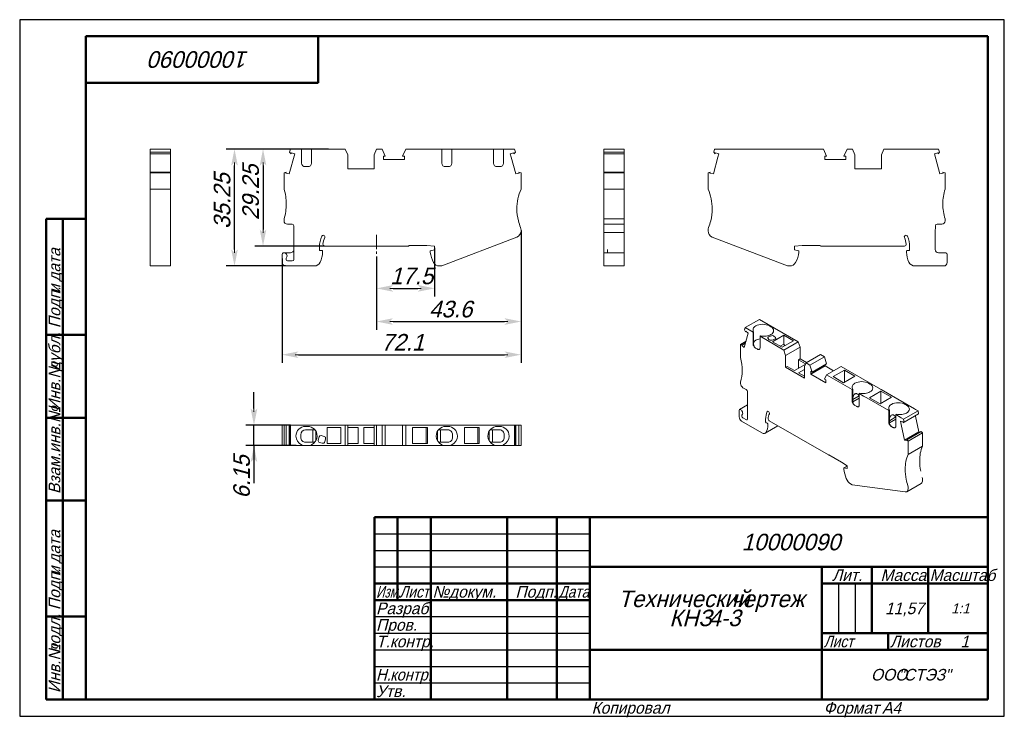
# Model space of a CAD drawing. Header units: millimetres. Extents: x 0 to 297, y 0 to 210.
import ezdxf

# ---------------------------------------------------------------- set-up
doc = ezdxf.new("R2010")
doc.units = ezdxf.units.MM
doc.linetypes.add('CENTER2_per1_scale0.226072', pattern=[6.46, 4.306667, -0.717778, 0.717778, -0.717778])
doc.styles.add('TextStyle_1', font='T-FLEX Type A.TTF', dxfattribs={"oblique": 15, "height": 5})
doc.styles.add('TextStyle_2', font='T-FLEX Type A.TTF', dxfattribs={"oblique": 15, "height": 3.5})
doc.styles.add('TextStyle_3', font='T-FLEX Type A.TTF', dxfattribs={"width": 0.744064, "oblique": 15, "height": 3.5})
doc.styles.add('TextStyle_4', font='T-FLEX Type A.TTF', dxfattribs={"width": 0.883061, "oblique": 15, "height": 3.5})
doc.styles.add('TextStyle_5', font='T-FLEX Type A.TTF', dxfattribs={"width": 0.94413, "oblique": 15, "height": 3.5})
doc.styles.add('TextStyle_6', font='T-FLEX Type A.TTF', dxfattribs={"width": 0.98844, "oblique": 15, "height": 3.5})
doc.styles.add('TextStyle_7', font='T-FLEX Type A.TTF', dxfattribs={"oblique": 15, "height": 5})
doc.styles.add('TextStyle_8', font='T-FLEX Type A.TTF', dxfattribs={"oblique": 15, "height": 3})
doc.styles.add('TextStyle_9', font='T-FLEX Type A.TTF', dxfattribs={"oblique": 15, "height": 3.5})
doc.dimstyles.new('DIM_ST_1', dxfattribs={"dimtxt": 5, "dimasz": 5, "dimexe": 2.5, "dimexo": 0, "dimtad": 1, "dimrnd": 0.01, "dimdsep": 46, "dimtxsty": 'TextStyle_1', "dimblk": 'Arrow_3_C7_Status', "dimcen": 0.09, "dimclrd": 7, "dimclre": 7, "dimclrt": 7, "dimazin": 0, "dimtfac": 1, "dimtdec": 0, "dimtmove": 0, "dimatfit": 0, "dimldrblk": 'NONE', "dimfxl": 1, "dimtvp": 1, "dimtolj": 1, "dimarcsym": 0})
doc.dimstyles.new('DIM_ST_2', dxfattribs={"dimtxt": 5, "dimasz": 5, "dimexe": 2.5, "dimexo": 0, "dimtad": 1, "dimrnd": 0.01, "dimdsep": 46, "dimtxsty": 'TextStyle_1', "dimblk": 'Arrow_3_C7_Status', "dimcen": 0.09, "dimclrd": 7, "dimclre": 7, "dimclrt": 7, "dimazin": 0, "dimtfac": 1, "dimtdec": 0, "dimtmove": 0, "dimatfit": 0, "dimldrblk": 'NONE', "dimfxl": 1, "dimtvp": 1, "dimtolj": 1, "dimarcsym": 0})
doc.dimstyles.new('DIM_ST_3', dxfattribs={"dimtxt": 5, "dimasz": 5, "dimexe": 2.5, "dimexo": 0, "dimtad": 1, "dimrnd": 0.01, "dimdsep": 46, "dimtxsty": 'TextStyle_1', "dimblk": 'Arrow_3_C7_Status', "dimcen": 0.09, "dimclrd": 7, "dimclre": 7, "dimclrt": 7, "dimazin": 0, "dimtfac": 1, "dimtdec": 0, "dimtmove": 0, "dimatfit": 0, "dimldrblk": 'NONE', "dimfxl": 1, "dimtvp": 1, "dimtolj": 1, "dimarcsym": 0})

# ---------------------------------------------------------------- blocks, each defined once
blk = doc.blocks.new('Arrow_3_C7_Status')
at = {"color": 7, "linetype": 'Continuous', "lineweight": 0}
blk.add_line((-1, 0), (-0.8, 0), dxfattribs=at)
at = {"color": 7}
blk.add_solid([(-1, -0.2), (0, 0), (-0.8, 0), (-1, 0.2)], dxfattribs=at)
blk = doc.blocks.new('*D5')
at = {"color": 7, "lineweight": -2}
for p, q in [((125.13, 141.19), (125.13, 126.49)), ((107.63, 138.64), (107.63, 126.49)), ((112.63, 128.99), (120.13, 128.99))]:
    blk.add_line(p, q, dxfattribs=at)
at = {"layer": 'Defpoints', "color": 0}
for p in [(125.13, 141.19), (107.63, 138.64), (125.13, 128.99)]:
    blk.add_point(p, dxfattribs=at)
at = {"color": 7, "lineweight": -2, "xscale": 5, "yscale": 5, "zscale": 5, "rotation": 180}
blk.add_blockref('Arrow_3_C7_Status', (107.63, 128.99), dxfattribs=at)
at = {"color": 7, "lineweight": -2, "xscale": 5, "yscale": 5, "zscale": 5}
blk.add_blockref('Arrow_3_C7_Status', (125.13, 128.99), dxfattribs=at)
blk = doc.blocks.new('_None')
blk = doc.blocks.new('*D6')
at = {"color": 7, "lineweight": -2}
for p, q in [((151.23, 146.43), (151.23, 116.49)), ((107.63, 138.64), (107.63, 116.49)), ((112.63, 118.99), (146.23, 118.99))]:
    blk.add_line(p, q, dxfattribs=at)
at = {"layer": 'Defpoints', "color": 0}
for p in [(151.23, 146.43), (107.63, 138.64), (151.23, 118.99)]:
    blk.add_point(p, dxfattribs=at)
at = {"color": 7, "lineweight": -2, "xscale": 5, "yscale": 5, "zscale": 5}
for p, rotation in [((107.63, 118.99), 180), ((151.23, 118.99), 360)]:
    blk.add_blockref('Arrow_3_C7_Status', p, dxfattribs=dict(at, rotation=rotation))
blk = doc.blocks.new('*D7')
at = {"color": 7, "lineweight": -2}
for p, q in [((151.23, 146.32), (151.23, 106.49)), ((79.13, 137.99), (79.13, 106.49)), ((84.13, 108.99), (146.23, 108.99))]:
    blk.add_line(p, q, dxfattribs=at)
at = {"layer": 'Defpoints', "color": 0}
for p in [(151.23, 146.32), (79.13, 137.99), (151.23, 108.99)]:
    blk.add_point(p, dxfattribs=at)
at = {"color": 7, "lineweight": -2, "xscale": 5, "yscale": 5, "zscale": 5}
for p, rotation in [((79.13, 108.99), 180), ((151.23, 108.99), 360)]:
    blk.add_blockref('Arrow_3_C7_Status', p, dxfattribs=dict(at, rotation=rotation))
blk = doc.blocks.new('*D8')
at = {"color": 7, "lineweight": -2}
for p, q in [((88.03, 170.99), (70.9, 170.99)), ((73.4, 165.99), (73.4, 146.74)), ((91.98, 141.74), (70.9, 141.74))]:
    blk.add_line(p, q, dxfattribs=at)
at = {"layer": 'Defpoints', "color": 0}
for p in [(88.03, 170.99), (73.4, 141.74), (91.98, 141.74)]:
    blk.add_point(p, dxfattribs=at)
at = {"color": 7, "lineweight": -2, "xscale": 5, "yscale": 5, "zscale": 5}
for p, rotation in [((73.4, 170.99), 89.99999999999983), ((73.4, 141.74), 269.9999999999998)]:
    blk.add_blockref('Arrow_3_C7_Status', p, dxfattribs=dict(at, rotation=rotation))
blk = doc.blocks.new('*D9')
at = {"color": 7, "lineweight": -2}
for p, q in [((93.12, 170.99), (62.29, 170.99)), ((64.79, 140.74), (64.79, 165.99)), ((80.13, 135.74), (62.29, 135.74))]:
    blk.add_line(p, q, dxfattribs=at)
at = {"layer": 'Defpoints', "color": 0}
for p in [(64.79, 170.99), (93.12, 170.99), (80.13, 135.74)]:
    blk.add_point(p, dxfattribs=at)
at = {"color": 7, "lineweight": -2, "xscale": 5, "yscale": 5, "zscale": 5}
for p, rotation in [((64.79, 170.99), 90.00000000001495), ((64.79, 135.74), 270.0000000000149)]:
    blk.add_blockref('Arrow_3_C7_Status', p, dxfattribs=dict(at, rotation=rotation))
blk = doc.blocks.new('*D10')
at = {"color": 7, "lineweight": -2}
for p, q in [((70.67, 92.72), (70.67, 97.72)), ((81.69, 87.72), (68.17, 87.72)), ((70.67, 81.57), (70.67, 87.72)), ((83.36, 81.57), (68.17, 81.57)), ((70.67, 81.57), (70.67, 70.25)), ((70.67, 76.57), (70.67, 71.57))]:
    blk.add_line(p, q, dxfattribs=at)
at = {"layer": 'Defpoints', "color": 0}
for p in [(70.67, 87.72), (81.69, 87.72), (83.36, 81.57)]:
    blk.add_point(p, dxfattribs=at)
at = {"color": 7, "lineweight": -2, "xscale": 5, "yscale": 5, "zscale": 5}
for p, rotation in [((70.67, 87.72), 270), ((70.67, 81.57), 90)]:
    blk.add_blockref('Arrow_3_C7_Status', p, dxfattribs=dict(at, rotation=rotation))
blk = doc.blocks.new('_FR1Страница_1')
at = {"color": 7, "linetype": 'Continuous', "lineweight": 25}
for p, q in [((0, 210), (0, 0)), ((297, 210), (0, 210)), ((297, 0), (297, 210)), ((107, 55), (172, 55)), ((107, 50), (172, 50)), ((107, 45), (172, 45)), ((247, 40), (247, 25)), ((252, 40), (252, 25)), ((107, 30), (172, 30)), ((107, 25), (172, 25)), ((107, 20), (172, 20)), ((242, 20), (292, 20)), ((262, 20), (262, 20)), ((107, 15), (172, 15)), ((107, 10), (172, 10)), ((0, 0), (297, 0))]:
    blk.add_line(p, q, dxfattribs=at)
at = {"color": 7, "linetype": 'Continuous', "lineweight": 50}
for p, q in [((20, 5), (20, 205)), ((20, 205), (292, 205)), ((90, 191), (90, 205)), ((292, 205), (292, 5)), ((20, 191), (90, 191)), ((8, 5), (8, 150)), ((8, 150), (20, 150)), ((13, 150), (13, 5)), ((8, 115), (20, 115)), ((8, 90), (20, 90)), ((20, 65), (8, 65)), ((107, 5), (107, 60)), ((107, 60), (292, 60)), ((114, 60), (114, 35)), ((124, 60), (124, 5)), ((147, 60), (147, 5)), ((162, 60), (162, 5)), ((172, 60), (172, 5)), ((172, 45), (292, 45)), ((242, 45), (242, 5)), ((257, 45), (257, 25)), ((274, 45), (274, 25)), ((107, 40), (172, 40)), ((242, 40), (292, 40)), ((107, 35), (172, 35)), ((8, 30), (20, 30)), ((242, 25), (292, 25)), ((262, 25), (262, 20)), ((172, 20), (292, 20)), ((20, 5), (8, 5)), ((292, 5), (20, 5))]:
    blk.add_line(p, q, dxfattribs=at)
at = {"color": 7, "oblique": 15}
for s, height, rotation, style, p in [('10000090', 5, 180, 'TextStyle_7', (69.23, 200.5)), ('дата', 3.5, 90, 'TextStyle_2', (12.25, 131.01)), ('Подп.', 3.5, 90, 'TextStyle_2', (12.25, 117)), ('и', 3.5, 90, 'TextStyle_2', (12.25, 127.51)), ('дубл.', 3.5, 90, 'TextStyle_2', (12.25, 104.01)), ('Инв.№', 3.5, 90, 'TextStyle_2', (12.25, 92)), ('Взам.инв.№', 3.5, 90, 'TextStyle_2', (12.25, 67)), ('дата', 3.5, 90, 'TextStyle_2', (12.25, 46.01)), ('Подп.', 3.5, 90, 'TextStyle_2', (12.25, 32)), ('и', 3.5, 90, 'TextStyle_2', (12.25, 42.51)), ('подл.', 3.5, 90, 'TextStyle_2', (12.25, 19.01)), ('Инв.№', 3.5, 90, 'TextStyle_2', (12.25, 7))]:
    blk.add_text(s, height=height, rotation=rotation, dxfattribs=dict(at, style=style)).set_placement(p)
for s, height, style, p in [('10000090', 5, 'TextStyle_7', (217.77, 50)), ('Лит.', 3.5, 'TextStyle_2', (245.03, 40.76)), ('Масса', 3.5, 'TextStyle_2', (259.65, 40.76)), ('№', 3.5, 'TextStyle_2', (124.5, 35.75)), ('Подп.', 3.5, 'TextStyle_2', (149.53, 35.75)), ('докум.', 3.5, 'TextStyle_2', (129.5, 35.75)), ('Технический', 5, 'TextStyle_7', (180.55, 32.88)), ('чертеж', 5, 'TextStyle_7', (214.51, 32.88)), ('Разраб.', 3.5, 'TextStyle_2', (107.5, 30.75)), ('11,57', 3.5, 'TextStyle_2', (261.03, 30.75)), ('1:1', 3, 'TextStyle_8', (280.99, 31)), ('КНЗ', 5, 'TextStyle_7', (195.97, 27.12)), ('4-3', 5, 'TextStyle_7', (207.76, 27.12)), ('Пров.', 3.5, 'TextStyle_2', (107.5, 25.75)), ('Т.контр.', 3.5, 'TextStyle_2', (107.5, 20.75)), ('Листов', 3.5, 'TextStyle_2', (262.5, 20.75)), ('1', 3.5, 'TextStyle_9', (283.78, 20.75)), ('ООО', 3.5, 'TextStyle_2', (256.78, 10.75)), ('"СТЭЗ"', 3.5, 'TextStyle_2', (265.03, 10.75)), ('Утв.', 3.5, 'TextStyle_2', (107.5, 5.75)), ('Копировал', 3.5, 'TextStyle_2', (172.5, 0.75)), ('Формат', 3.5, 'TextStyle_2', (242.5, 0.75)), ('A4', 3.5, 'TextStyle_2', (260.12, 0.75))]:
    blk.add_text(s, height=height, dxfattribs=dict(at, style=style)).set_placement(p)
for s, style, width, p in [('Масштаб', 'TextStyle_6', 0.98844, (274.5, 40.76)), ('Изм.', 'TextStyle_3', 0.744064, (107.5, 35.75)), ('Лист', 'TextStyle_4', 0.883061, (114.5, 35.75)), ('Дата', 'TextStyle_4', 0.883061, (162.5, 35.75)), ('Лист', 'TextStyle_4', 0.883061, (242.5, 20.75)), ('Н.', 'TextStyle_5', 0.94413, (107.5, 10.75)), ('контр.', 'TextStyle_5', 0.94413, (111.75, 10.75))]:
    blk.add_text(s, height=3.5, dxfattribs=dict(at, style=style, width=width)).set_placement(p)
blk = doc.blocks.new('Страница_1')
at = {"color": 7, "linetype": 'Continuous', "lineweight": 20}
for p, q in [((39.379, 170.994), (45.529, 170.994)), ((39.379, 170.031), (39.379, 170.994)), ((39.379, 169.599), (39.379, 170.031)), ((39.379, 170.031), (45.529, 170.031)), ((39.379, 169.599), (45.529, 169.599)), ((39.379, 169.584), (39.379, 169.596)), ((39.379, 168.543), (39.379, 169.584)), ((45.529, 169.584), (39.379, 169.584)), ((45.529, 170.031), (45.529, 170.994)), ((45.529, 169.599), (45.529, 170.031)), ((45.529, 169.596), (45.529, 169.584)), ((45.529, 169.584), (45.529, 168.543)), ((82.971, 169.584), (81.334, 163.475)), ((81.693, 170.994), (81.435, 170.031)), ((81.435, 170.031), (81.867, 169.599)), ((85.032, 170.994), (81.693, 170.994)), ((81.867, 169.599), (81.937, 169.861)), ((81.937, 169.861), (82.971, 169.584)), ((85.032, 170.994), (85.032, 166.694)), ((86.232, 170.994), (85.061, 170.994)), ((86.832, 170.994), (86.232, 170.994)), ((86.832, 170.994), (88.004, 170.994)), ((88.032, 170.994), (88.032, 166.694)), ((98.214, 170.994), (88.032, 170.994)), ((98.932, 169.294), (98.214, 170.994)), ((98.932, 164.994), (98.932, 169.294)), ((107.651, 170.994), (106.932, 169.294)), ((106.932, 169.294), (106.932, 164.994)), ((109.323, 170.994), (107.651, 170.994)), ((109.323, 170.994), (110.248, 168.889)), ((115.517, 168.889), (116.442, 170.994)), ((116.442, 170.994), (127.332, 170.994)), ((127.332, 170.994), (127.332, 166.694)), ((128.532, 170.994), (127.361, 170.994)), ((128.532, 170.994), (129.132, 170.994)), ((129.132, 170.994), (130.304, 170.994)), ((130.332, 170.994), (130.332, 166.694)), ((130.332, 170.994), (132.212, 170.994)), ((132.212, 170.994), (133.602, 170.994)), ((133.602, 170.994), (142.932, 170.994)), ((142.932, 170.994), (142.932, 166.694)), ((144.132, 170.994), (142.961, 170.994)), ((144.132, 170.994), (144.732, 170.994)), ((144.732, 170.994), (145.904, 170.994)), ((145.932, 170.994), (147.812, 170.994)), ((145.932, 170.994), (145.932, 166.694)), ((147.812, 170.994), (148.272, 170.994)), ((147.993, 169.584), (148.272, 169.659)), ((148.272, 168.543), (147.993, 169.584)), ((148.272, 170.994), (149.272, 170.994)), ((149.027, 169.861), (148.272, 169.659)), ((149.098, 169.599), (149.027, 169.861)), ((149.098, 169.599), (149.53, 170.031)), ((149.53, 170.031), (149.272, 170.994)), ((176.204, 170.994), (176.204, 170.031)), ((182.354, 170.994), (176.204, 170.994)), ((176.204, 170.031), (176.204, 169.599)), ((182.354, 170.031), (176.204, 170.031)), ((176.204, 169.599), (182.354, 169.599)), ((176.204, 169.594), (176.204, 169.584)), ((176.204, 169.584), (176.204, 164.02)), ((176.204, 169.584), (182.354, 169.584)), ((182.354, 170.994), (182.354, 170.031)), ((182.354, 170.031), (182.354, 169.599)), ((182.354, 169.594), (182.354, 169.584)), ((182.354, 169.584), (182.354, 164.02)), ((209.348, 170.031), (209.606, 170.994)), ((209.78, 169.599), (209.348, 170.031)), ((210.606, 170.994), (209.606, 170.994)), ((209.78, 169.599), (209.851, 169.861)), ((209.851, 169.861), (210.606, 169.659)), ((211.066, 170.994), (210.606, 170.994)), ((210.606, 169.659), (210.885, 169.584)), ((210.885, 169.584), (210.606, 168.543)), ((225.276, 170.994), (211.066, 170.994)), ((226.666, 170.994), (225.276, 170.994)), ((242.436, 170.994), (226.666, 170.994)), ((243.361, 168.889), (242.436, 170.994)), ((249.555, 170.994), (248.63, 168.889)), ((249.555, 170.994), (251.227, 170.994)), ((251.227, 170.994), (251.946, 169.294)), ((251.946, 169.294), (251.946, 164.994)), ((259.946, 169.294), (260.664, 170.994)), ((259.946, 164.994), (259.946, 169.294)), ((260.664, 170.994), (277.186, 170.994)), ((276.941, 169.861), (275.907, 169.584)), ((275.907, 169.584), (277.544, 163.475)), ((277.011, 169.599), (276.941, 169.861)), ((277.443, 170.031), (277.011, 169.599)), ((277.186, 170.994), (277.443, 170.031)), ((39.379, 164.02), (39.379, 168.543)), ((45.529, 164.02), (45.529, 168.543)), ((109.72, 168.889), (109.72, 167.819)), ((110.248, 168.889), (109.72, 168.889)), ((109.72, 167.819), (116.045, 167.819)), ((116.045, 168.889), (115.517, 168.889)), ((116.045, 167.819), (116.045, 168.889)), ((149.63, 163.475), (148.272, 168.543)), ((209.248, 163.475), (210.606, 168.543)), ((242.833, 167.819), (242.833, 168.889)), ((242.833, 168.889), (243.361, 168.889)), ((249.158, 167.819), (242.833, 167.819)), ((248.63, 168.889), (249.158, 168.889)), ((249.158, 168.889), (249.158, 167.819)), ((39.379, 164.015), (45.529, 164.015)), ((39.379, 163.844), (39.379, 164.015)), ((39.379, 163.844), (45.529, 163.844)), ((39.379, 158.944), (39.379, 163.844)), ((45.529, 163.844), (45.529, 164.015)), ((45.529, 158.944), (45.529, 163.844)), ((80.371, 164.015), (79.732, 163.844)), ((79.732, 163.844), (79.732, 158.944)), ((80.371, 164.015), (80.3, 163.752)), ((81.334, 163.475), (80.3, 163.752)), ((86.121, 165.698), (86.232, 165.694)), ((86.832, 165.694), (86.232, 165.694)), ((86.944, 165.698), (86.832, 165.694)), ((106.932, 164.994), (98.932, 164.994)), ((128.421, 165.698), (128.532, 165.694)), ((128.532, 165.694), (129.132, 165.694)), ((129.244, 165.698), (129.132, 165.694)), ((144.021, 165.698), (144.132, 165.694)), ((144.132, 165.694), (144.732, 165.694)), ((144.844, 165.698), (144.732, 165.694)), ((150.664, 163.752), (149.63, 163.475)), ((151.232, 163.844), (150.594, 164.015)), ((150.594, 164.015), (150.664, 163.752)), ((151.232, 158.944), (151.232, 163.844)), ((182.354, 164.015), (176.204, 164.015)), ((176.204, 164.015), (176.204, 163.844)), ((176.204, 163.844), (176.204, 158.944)), ((182.354, 163.844), (176.204, 163.844)), ((182.354, 164.015), (182.354, 163.844)), ((182.354, 163.844), (182.354, 158.944)), ((207.646, 163.844), (208.284, 164.015)), ((207.646, 158.944), (207.646, 163.844)), ((208.284, 164.015), (208.214, 163.752)), ((208.214, 163.752), (209.248, 163.475)), ((251.946, 164.994), (259.946, 164.994)), ((277.544, 163.475), (278.578, 163.752)), ((278.507, 164.015), (279.146, 163.844)), ((278.507, 164.015), (278.578, 163.752)), ((279.146, 163.844), (279.146, 158.944)), ((45.529, 158.944), (39.379, 158.944)), ((39.379, 158.944), (39.379, 152.944)), ((45.529, 158.944), (45.529, 152.944)), ((176.204, 158.944), (182.354, 158.944)), ((176.204, 154.444), (176.204, 158.944)), ((182.354, 154.444), (182.354, 158.944)), ((176.204, 149.944), (176.204, 154.444)), ((182.354, 149.944), (182.354, 154.444)), ((39.379, 152.944), (39.379, 149.344)), ((45.529, 152.944), (45.529, 149.344)), ((39.379, 149.344), (39.379, 147.293)), ((45.529, 149.339), (45.529, 147.293)), ((79.732, 149.944), (79.732, 149.344)), ((176.204, 149.944), (176.204, 149.344)), ((176.204, 149.944), (182.354, 149.944)), ((176.204, 149.344), (176.204, 148.344)), ((182.354, 149.944), (182.354, 149.344)), ((182.354, 149.344), (182.354, 148.344)), ((279.146, 149.944), (279.146, 149.344)), ((39.379, 146.54), (39.379, 147.293)), ((39.379, 146.317), (39.379, 146.54)), ((39.379, 146.317), (39.379, 144.451)), ((45.529, 146.54), (45.529, 147.293)), ((45.529, 146.317), (45.529, 146.54)), ((45.529, 144.451), (45.529, 146.317)), ((80.732, 148.344), (82.153, 148.344)), ((82.732, 145.844), (82.653, 147.863)), ((82.732, 137.744), (82.732, 145.844)), ((151.232, 146.317), (151.232, 146.54)), ((176.204, 148.344), (182.354, 148.344)), ((176.204, 148.344), (176.204, 147.863)), ((176.204, 147.863), (176.204, 145.844)), ((176.204, 145.844), (176.204, 140.744)), ((182.354, 145.844), (176.204, 145.844)), ((182.354, 147.863), (182.354, 148.344)), ((182.354, 145.844), (182.354, 147.863)), ((182.354, 139.744), (182.354, 145.844)), ((207.646, 146.317), (207.646, 146.54)), ((276.225, 147.863), (276.146, 145.844)), ((276.146, 145.844), (276.146, 140.744)), ((276.725, 148.344), (278.146, 148.344)), ((39.379, 144.451), (39.379, 135.744)), ((45.529, 144.451), (45.529, 135.744)), ((149.95, 144.451), (127.304, 135.744)), ((208.928, 144.451), (231.574, 135.744)), ((81.27, 139.744), (79.732, 139.744)), ((81.27, 139.744), (81.732, 139.744)), ((90.432, 140.583), (90.432, 141.444)), ((91.169, 140.429), (90.65, 140.384)), ((91.332, 139.887), (91.332, 140.28)), ((117.232, 141.744), (91.98, 141.744)), ((122.846, 141.944), (117.432, 141.944)), ((125.132, 141.744), (122.846, 141.944)), ((123.832, 140.295), (125.132, 140.644)), ((123.832, 139.844), (123.832, 140.295)), ((125.132, 140.644), (125.132, 141.744)), ((176.204, 139.744), (176.204, 140.744)), ((176.204, 139.715), (176.204, 139.744)), ((177.304, 139.744), (176.204, 139.744)), ((176.204, 139.715), (176.204, 139.231)), ((177.304, 139.878), (177.304, 140.744)), ((177.304, 139.744), (177.304, 139.878)), ((182.354, 139.744), (177.314, 139.744)), ((182.354, 139.744), (182.354, 139.715)), ((182.354, 139.715), (182.354, 139.231)), ((233.746, 141.744), (236.032, 141.944)), ((233.746, 141.744), (233.746, 140.644)), ((233.746, 140.644), (235.046, 140.295)), ((235.046, 139.844), (235.046, 140.295)), ((236.032, 141.944), (241.446, 141.944)), ((266.898, 141.744), (241.646, 141.744)), ((267.546, 139.887), (267.546, 140.28)), ((268.228, 140.384), (267.709, 140.429)), ((268.446, 141.444), (268.446, 140.583)), ((279.146, 139.744), (277.146, 139.744)), ((79.132, 136.744), (79.132, 139.231)), ((80.332, 137.978), (80.332, 137.644)), ((80.732, 137.244), (82.232, 137.244)), ((176.204, 136.744), (176.204, 139.231)), ((176.204, 135.744), (176.204, 136.744)), ((182.354, 136.744), (182.354, 139.231)), ((182.354, 135.744), (182.354, 136.744)), ((279.746, 136.744), (279.746, 139.231)), ((45.529, 135.744), (39.379, 135.744)), ((88.85, 135.744), (80.132, 135.744)), ((127.304, 135.744), (126.601, 135.744)), ((182.354, 135.744), (176.204, 135.744)), ((231.574, 135.744), (232.277, 135.744)), ((270.028, 135.744), (278.746, 135.744)), ((218.834, 117.141), (223.183, 119.652)), ((234.865, 112.907), (223.183, 119.652)), ((218.834, 117.141), (218.652, 116.46)), ((218.652, 116.46), (218.957, 115.931)), ((221.196, 115.778), (218.834, 117.141)), ((218.957, 115.931), (219.007, 116.117)), ((219.114, 116.022), (218.957, 115.931)), ((219.007, 116.117), (219.738, 115.468)), ((221.379, 115.884), (221.196, 115.778)), ((221.379, 112.373), (221.379, 115.884)), ((226.57, 117.411), (226.145, 117.656)), ((217.448, 112.103), (219.091, 113.052)), ((219.738, 115.468), (218.581, 111.148)), ((221.196, 115.778), (221.196, 112.267)), ((223.501, 114.659), (223.317, 114.553)), ((223.317, 114.553), (223.317, 111.042)), ((230.516, 110.396), (223.317, 114.553)), ((225.689, 113.943), (226.114, 113.518)), ((226.818, 114.72), (225.909, 114.417)), ((226.934, 113.392), (227.756, 113.666)), ((227.1, 112.9), (230.529, 114.88)), ((229.999, 111.226), (227.1, 112.9)), ((227.976, 114.139), (227.501, 114.614)), ((233.429, 113.206), (229.999, 111.226)), ((230.516, 110.396), (234.865, 112.907)), ((233.429, 113.206), (230.529, 114.88)), ((230.529, 113.343), (230.529, 114.88)), ((230.529, 113.343), (230.529, 112.191)), ((235.373, 111.226), (234.865, 112.907)), ((217.899, 111.982), (217.448, 112.103)), ((217.448, 112.103), (217.448, 108.103)), ((218.92, 112.415), (217.849, 111.797)), ((217.899, 111.982), (217.849, 111.797)), ((218.581, 111.148), (217.849, 111.797)), ((217.899, 111.982), (218.97, 112.6)), ((221.908, 111.045), (221.966, 111.009)), ((221.966, 111.009), (222.044, 110.96)), ((222.468, 110.715), (222.044, 110.96)), ((222.547, 110.673), (222.468, 110.715)), ((222.615, 110.637), (222.547, 110.673)), ((229.428, 111.555), (230.529, 112.191)), ((231.024, 108.715), (230.516, 110.396)), ((230.529, 112.191), (230.84, 111.711)), ((235.373, 111.226), (231.024, 108.715)), ((235.373, 107.715), (235.373, 111.226)), ((231.024, 105.204), (231.024, 108.715)), ((235.373, 107.715), (234.913, 107.449)), ((234.913, 104.877), (234.913, 107.449)), ((234.913, 107.449), (237.04, 106.222)), ((237.295, 106.605), (235.373, 107.715)), ((237.189, 106.544), (241.538, 109.054)), ((238.371, 105.861), (242.72, 108.372)), ((242.72, 108.372), (241.538, 109.054)), ((242.72, 108.372), (243.374, 106.276)), ((231.484, 105.469), (231.024, 105.204)), ((236.681, 101.938), (231.024, 105.204)), ((233.711, 104.183), (231.484, 105.469)), ((236.966, 106.062), (233.711, 104.183)), ((234.913, 103.489), (236.681, 104.51)), ((237.189, 106.544), (236.681, 105.449)), ((236.681, 105.449), (236.681, 101.938)), ((238.371, 105.861), (237.189, 106.544)), ((238.371, 105.861), (239.026, 103.765)), ((243.001, 105.617), (238.652, 103.107)), ((239.026, 103.765), (238.652, 103.98)), ((238.652, 103.98), (238.652, 103.107)), ((243.374, 106.276), (239.026, 103.765)), ((243.001, 106.06), (243.001, 105.617)), ((243.001, 105.617), (245.509, 104.169)), ((243.406, 102.955), (247.754, 105.465)), ((245.343, 102.367), (248.773, 104.347)), ((247.754, 105.465), (258.906, 99.027)), ((248.773, 104.347), (251.955, 102.51)), ((248.773, 100.672), (248.773, 104.347)), ((236.681, 102.469), (234.913, 103.489)), ((238.652, 103.107), (243.125, 100.524)), ((242.751, 101.614), (243.406, 102.955)), ((243.125, 101.398), (242.751, 101.614)), ((243.125, 100.524), (243.125, 101.398)), ((243.406, 102.955), (251.106, 98.509)), ((245.343, 102.367), (248.525, 100.53)), ((251.955, 102.51), (248.525, 100.53)), ((217.448, 100.754), (217.448, 100.264)), ((218.155, 99.039), (219.16, 98.459)), ((251.29, 98.615), (251.106, 98.509)), ((251.106, 98.509), (251.106, 94.998)), ((251.29, 95.104), (251.29, 98.615)), ((256.056, 100.387), (256.48, 100.142)), ((258.906, 99.027), (259.888, 98.46)), ((259.888, 98.46), (269.936, 92.659)), ((219.569, 96.182), (219.513, 97.863)), ((219.569, 89.568), (219.569, 96.182)), ((253.228, 96.583), (251.29, 95.464)), ((251.315, 94.791), (253.228, 95.896)), ((253.411, 97.39), (253.228, 97.284)), ((253.228, 97.284), (254.557, 96.517)), ((253.228, 97.284), (253.228, 93.773)), ((254.557, 96.517), (255.54, 95.949)), ((255.54, 95.949), (262.137, 92.14)), ((256.374, 95.998), (259.804, 97.978)), ((256.374, 95.998), (259.556, 94.161)), ((262.986, 96.141), (259.556, 94.161)), ((259.804, 94.304), (259.804, 97.978)), ((259.804, 97.978), (262.986, 96.141)), ((217.024, 90.221), (217.024, 92.252)), ((219.569, 93.891), (217.127, 92.481)), ((251.818, 93.776), (251.876, 93.74)), ((251.876, 93.74), (251.955, 93.691)), ((251.955, 93.691), (252.379, 93.446)), ((252.458, 93.404), (252.379, 93.446)), ((252.525, 93.368), (252.458, 93.404)), ((262.321, 92.246), (262.137, 92.14)), ((262.137, 92.14), (262.137, 88.629)), ((262.321, 88.735), (262.321, 92.246)), ((267.087, 94.018), (267.511, 93.773)), ((269.936, 92.659), (270.262, 92.471)), ((270.262, 92.471), (270.969, 92.063)), ((217.872, 90.739), (217.872, 90.466)), ((218.155, 89.976), (219.216, 89.364)), ((225.014, 88.743), (225.014, 89.446)), ((264.258, 90.214), (262.321, 89.096)), ((262.346, 88.423), (264.258, 89.527)), ((264.442, 91.021), (264.258, 90.915)), ((264.258, 90.915), (265.588, 90.148)), ((264.258, 90.915), (264.258, 87.404)), ((265.588, 90.148), (265.913, 89.96)), ((265.913, 89.96), (266.62, 89.552)), ((266.62, 89.552), (270.969, 92.063)), ((266.802, 88.661), (266.62, 89.552)), ((266.802, 88.661), (271.151, 91.171)), ((270.227, 90.638), (270.262, 90.47)), ((271.222, 85.777), (270.262, 90.47)), ((271.151, 91.171), (270.969, 92.063)), ((79.507, 87.719), (79.132, 87.719)), ((79.132, 87.719), (79.132, 81.569)), ((79.508, 87.719), (79.732, 87.719)), ((80.371, 87.719), (79.732, 87.719)), ((79.732, 81.569), (79.732, 87.719)), ((80.371, 81.569), (80.371, 87.719)), ((81.334, 87.719), (80.376, 87.719)), ((81.43, 87.719), (81.334, 87.719)), ((81.334, 87.719), (81.334, 81.569)), ((81.693, 87.719), (81.435, 87.719)), ((81.435, 81.569), (81.435, 87.719)), ((81.693, 81.569), (81.693, 87.719)), ((98.214, 87.719), (81.693, 87.719)), ((86.832, 87.369), (86.232, 87.369)), ((86.232, 86.319), (86.832, 86.319)), ((86.832, 86.319), (89.066, 86.319)), ((88.382, 82.619), (88.382, 86.319)), ((92.732, 82.219), (92.732, 87.069)), ((96.832, 87.069), (92.732, 87.069)), ((96.832, 87.069), (96.832, 82.219)), ((98.214, 81.569), (98.214, 87.719)), ((98.932, 87.719), (98.214, 87.719)), ((106.932, 87.719), (98.932, 87.719)), ((98.932, 87.719), (98.932, 81.569)), ((98.932, 87.069), (102.082, 87.069)), ((102.082, 87.069), (102.082, 82.219)), ((103.782, 82.219), (103.782, 87.069)), ((103.782, 87.069), (106.932, 87.069)), ((106.932, 87.719), (106.932, 81.569)), ((107.651, 87.719), (106.932, 87.719)), ((107.651, 81.569), (107.651, 87.719)), ((109.323, 87.719), (107.651, 87.719)), ((109.323, 87.719), (110.248, 87.719)), ((109.323, 81.569), (109.323, 87.719)), ((110.248, 87.719), (110.248, 81.569)), ((110.253, 87.719), (115.512, 87.719)), ((115.517, 81.569), (115.517, 87.719)), ((115.517, 87.719), (116.442, 87.719)), ((116.442, 87.719), (132.212, 87.719)), ((116.442, 81.569), (116.442, 87.719)), ((118.532, 87.069), (123.032, 87.069)), ((118.532, 82.219), (118.532, 87.069)), ((122.632, 82.219), (122.632, 87.069)), ((123.032, 87.069), (123.032, 82.219)), ((128.532, 86.319), (126.299, 86.319)), ((126.982, 82.619), (126.982, 86.319)), ((128.532, 87.369), (129.132, 87.369)), ((129.132, 86.319), (128.532, 86.319)), ((132.212, 87.719), (133.602, 87.719)), ((133.602, 87.719), (147.812, 87.719)), ((134.132, 87.069), (138.632, 87.069)), ((134.132, 82.219), (134.132, 87.069)), ((138.232, 82.219), (138.232, 87.069)), ((138.632, 87.069), (138.632, 82.219)), ((144.132, 86.319), (141.899, 86.319)), ((142.582, 82.619), (142.582, 86.319)), ((144.132, 87.369), (144.732, 87.369)), ((144.732, 86.319), (144.132, 86.319)), ((147.812, 87.719), (148.272, 87.719)), ((148.272, 87.719), (149.272, 87.719)), ((149.272, 81.569), (149.272, 87.719)), ((149.53, 87.719), (149.272, 87.719)), ((149.53, 81.569), (149.53, 87.719)), ((149.63, 87.719), (149.535, 87.719)), ((150.589, 87.719), (149.63, 87.719)), ((149.63, 87.719), (149.63, 81.569)), ((151.232, 87.719), (150.594, 87.719)), ((150.594, 81.569), (150.594, 87.719)), ((151.232, 81.569), (151.232, 87.719)), ((223.895, 85.438), (217.731, 88.997)), ((224.895, 85.339), (228.723, 87.549)), ((225.535, 88.317), (225.168, 88.492)), ((225.65, 87.807), (225.65, 88.128)), ((243.964, 78.75), (226.108, 89.059)), ((262.849, 87.407), (262.907, 87.371)), ((262.907, 87.371), (262.986, 87.323)), ((262.986, 87.323), (263.41, 87.078)), ((263.488, 87.036), (263.41, 87.078)), ((263.556, 86.999), (263.488, 87.036)), ((265.716, 88.923), (265.913, 88.87)), ((265.913, 87.959), (265.716, 88.923)), ((266.447, 88.727), (265.913, 88.87)), ((266.873, 83.267), (265.913, 87.959)), ((266.497, 88.484), (266.447, 88.727)), ((266.497, 88.484), (266.802, 88.661)), ((84.782, 84.069), (84.782, 84.869)), ((89.334, 85.936), (89.334, 83.002)), ((90.304, 84.249), (90.032, 83.235)), ((91.834, 84.357), (90.916, 84.602)), ((92.012, 82.704), (92.258, 83.622)), ((126.031, 85.936), (126.031, 83.002)), ((130.582, 84.069), (130.582, 84.869)), ((141.631, 85.936), (141.631, 83.002)), ((146.182, 84.069), (146.182, 84.869)), ((271.222, 85.777), (266.873, 83.267)), ((267.604, 83.071), (266.873, 83.267)), ((267.555, 83.314), (271.903, 85.825)), ((268.006, 82.914), (267.555, 83.314)), ((267.555, 83.314), (267.604, 83.071)), ((268.006, 82.914), (272.355, 85.424)), ((271.631, 85.668), (271.222, 85.777)), ((272.355, 85.424), (271.903, 85.825)), ((272.355, 81.424), (272.355, 85.424)), ((79.507, 81.569), (79.132, 81.569)), ((79.507, 81.569), (79.727, 81.569)), ((80.371, 81.569), (79.732, 81.569)), ((81.334, 81.569), (80.376, 81.569)), ((81.43, 81.569), (81.334, 81.569)), ((81.693, 81.569), (81.435, 81.569)), ((85.032, 81.569), (81.693, 81.569)), ((85.032, 81.829), (85.032, 81.569)), ((86.121, 81.569), (85.032, 81.569)), ((86.032, 81.576), (86.121, 81.569)), ((86.121, 81.569), (86.232, 81.569)), ((86.232, 82.619), (86.832, 82.619)), ((86.832, 81.569), (86.232, 81.569)), ((89.066, 82.619), (86.832, 82.619)), ((86.944, 81.569), (86.832, 81.569)), ((87.032, 81.576), (86.944, 81.569)), ((86.944, 81.569), (88.032, 81.569)), ((88.032, 81.829), (88.032, 81.569)), ((98.214, 81.569), (88.032, 81.569)), ((90.456, 82.5), (91.277, 82.28)), ((96.832, 82.219), (92.732, 82.219)), ((98.932, 81.569), (98.214, 81.569)), ((102.082, 82.219), (98.932, 82.219)), ((106.932, 81.569), (98.932, 81.569)), ((106.932, 82.219), (103.782, 82.219)), ((107.651, 81.569), (106.932, 81.569)), ((109.323, 81.569), (107.651, 81.569)), ((109.323, 81.569), (110.248, 81.569)), ((110.253, 81.569), (115.512, 81.569)), ((115.517, 81.569), (116.442, 81.569)), ((116.442, 81.569), (127.332, 81.569)), ((118.532, 82.219), (123.032, 82.219)), ((126.299, 82.619), (128.532, 82.619)), ((127.332, 81.829), (127.332, 81.569)), ((128.421, 81.569), (127.332, 81.569)), ((128.332, 81.576), (128.421, 81.569)), ((128.421, 81.569), (128.532, 81.569)), ((129.132, 82.619), (128.532, 82.619)), ((128.532, 81.569), (129.132, 81.569)), ((129.244, 81.569), (129.132, 81.569)), ((129.332, 81.576), (129.244, 81.569)), ((129.244, 81.569), (130.332, 81.569)), ((130.332, 81.829), (130.332, 81.569)), ((130.332, 81.569), (132.212, 81.569)), ((132.212, 81.569), (133.602, 81.569)), ((133.602, 81.569), (142.932, 81.569)), ((134.132, 82.219), (138.632, 82.219)), ((141.899, 82.619), (144.132, 82.619)), ((142.932, 81.829), (142.932, 81.569)), ((144.021, 81.569), (142.932, 81.569)), ((143.932, 81.576), (144.021, 81.569)), ((144.021, 81.569), (144.132, 81.569)), ((144.732, 82.619), (144.132, 82.619)), ((144.132, 81.569), (144.732, 81.569)), ((144.844, 81.569), (144.732, 81.569)), ((144.932, 81.576), (144.844, 81.569)), ((144.844, 81.569), (145.932, 81.569)), ((145.932, 81.829), (145.932, 81.569)), ((145.932, 81.569), (147.812, 81.569)), ((147.812, 81.569), (148.272, 81.569)), ((148.272, 81.569), (149.272, 81.569)), ((149.53, 81.569), (149.272, 81.569)), ((149.63, 81.569), (149.535, 81.569)), ((150.589, 81.569), (149.63, 81.569)), ((151.232, 81.569), (150.594, 81.569)), ((268.006, 78.913), (268.006, 82.914)), ((272.355, 81.424), (268.006, 78.913)), ((244.064, 78.74), (244.164, 78.797)), ((247.934, 76.621), (244.106, 78.831)), ((249.551, 75.524), (247.934, 76.621)), ((248.631, 74.873), (249.551, 75.403)), ((248.631, 74.504), (248.631, 74.873)), ((248.631, 74.873), (249.551, 74.626)), ((249.551, 74.626), (249.551, 75.524)), ((272.355, 71.114), (272.355, 71.296)), ((251.086, 69.739), (250.589, 70.026)), ((267.099, 67.603), (251.086, 69.739)), ((267.592, 67.688), (271.941, 70.199)), ((268.006, 68.604), (268.006, 68.785))]:
    blk.add_line(p, q, dxfattribs=at)
at = {"color": 7, "linetype": 'CENTER2_per1_scale0.226072', "lineweight": 5}
blk.add_line((107.632, 145.1), (107.632, 138.64), dxfattribs=at)
at = {"color": 7, "lineweight": 20, "flags": 128}
for points in [[(222.044, 117.656), (221.773, 117.475), (221.549, 117.273), (221.377, 117.056), (221.26, 116.826), (221.202, 116.589), (221.202, 116.35), (221.262, 116.113), (221.379, 115.884)], [(226.145, 117.656), (225.706, 117.864), (225.205, 118.019), (224.66, 118.114), (224.095, 118.146), (223.529, 118.114), (222.985, 118.019), (222.484, 117.864), (222.044, 117.656)], [(226.57, 117.411), (226.93, 117.157), (227.198, 116.867), (227.363, 116.553), (227.419, 116.227), (227.363, 115.9), (227.198, 115.586), (226.93, 115.297), (226.57, 115.043)], [(221.379, 112.713), (221.435, 112.812), (221.697, 113.086), (222.044, 113.328)], [(222.044, 113.328), (222.484, 113.536), (222.985, 113.691), (223.317, 113.749)], [(226.57, 115.043), (226.256, 114.886), (225.908, 114.757), (225.531, 114.658), (225.133, 114.59), (224.723, 114.557), (224.308, 114.557), (223.898, 114.591), (223.501, 114.659)], [(221.966, 111.009), (221.819, 111.096), (221.676, 111.216), (221.543, 111.363), (221.425, 111.532), (221.328, 111.714), (221.256, 111.903), (221.211, 112.09), (221.196, 112.267)], [(221.379, 112.373), (221.387, 112.2), (221.41, 112.012), (221.45, 111.818), (221.506, 111.628), (221.58, 111.448), (221.673, 111.286), (221.783, 111.149), (221.908, 111.045)], [(222.547, 110.673), (222.693, 110.591), (222.836, 110.546), (222.969, 110.54), (223.087, 110.572), (223.184, 110.643), (223.257, 110.747), (223.302, 110.883), (223.317, 111.042)], [(223.149, 110.617), (223.074, 110.586), (222.924, 110.564), (222.768, 110.58), (222.615, 110.637)], [(251.955, 100.387), (251.683, 100.206), (251.459, 100.005), (251.288, 99.787), (251.171, 99.557), (251.112, 99.32), (251.113, 99.081), (251.173, 98.844), (251.29, 98.615)], [(256.056, 100.387), (255.616, 100.595), (255.115, 100.75), (254.571, 100.845), (254.005, 100.877), (253.44, 100.845), (252.896, 100.75), (252.394, 100.595), (251.955, 100.387)], [(256.48, 100.142), (256.841, 99.888), (257.109, 99.599), (257.274, 99.284), (257.33, 98.958), (257.274, 98.631), (257.109, 98.317), (256.841, 98.028), (256.48, 97.774)], [(251.955, 97.175), (251.824, 97.079), (251.703, 96.945), (251.591, 96.775), (251.489, 96.568), (251.371, 96.239), (251.29, 95.915)], [(251.29, 95.104), (251.298, 94.931), (251.321, 94.743), (251.36, 94.549), (251.417, 94.359), (251.491, 94.179), (251.583, 94.017), (251.693, 93.881), (251.818, 93.776)], [(253.228, 96.658), (253.031, 96.866), (252.793, 97.06), (252.564, 97.189), (252.399, 97.242), (252.243, 97.257), (252.094, 97.234), (251.955, 97.175)], [(256.48, 97.774), (256.167, 97.617), (255.818, 97.488), (255.441, 97.389), (255.044, 97.321), (254.633, 97.288), (254.219, 97.288), (253.809, 97.322), (253.411, 97.39)], [(251.876, 93.74), (251.73, 93.827), (251.587, 93.947), (251.454, 94.094), (251.336, 94.263), (251.239, 94.445), (251.166, 94.634), (251.121, 94.821), (251.106, 94.998)], [(252.458, 93.404), (252.604, 93.322), (252.747, 93.277), (252.88, 93.271), (252.998, 93.303), (253.095, 93.374), (253.168, 93.479), (253.212, 93.614), (253.228, 93.773)], [(253.059, 93.348), (252.985, 93.317), (252.834, 93.295), (252.679, 93.312), (252.525, 93.368)], [(262.986, 94.018), (262.714, 93.837), (262.49, 93.636), (262.318, 93.418), (262.202, 93.189), (262.143, 92.952), (262.144, 92.712), (262.203, 92.476), (262.321, 92.246)], [(267.087, 94.018), (266.647, 94.226), (266.146, 94.381), (265.602, 94.476), (265.036, 94.508), (264.47, 94.476), (263.926, 94.381), (263.425, 94.226), (262.986, 94.018)], [(267.511, 93.773), (267.872, 93.519), (268.14, 93.23), (268.305, 92.916), (268.36, 92.589), (268.305, 92.263), (268.14, 91.948), (267.872, 91.659), (267.511, 91.405)], [(262.986, 90.806), (262.855, 90.71), (262.734, 90.576), (262.621, 90.406), (262.52, 90.2), (262.402, 89.87), (262.321, 89.546)], [(264.258, 90.29), (264.061, 90.497), (263.824, 90.691), (263.595, 90.82), (263.43, 90.873), (263.273, 90.888), (263.125, 90.866), (262.986, 90.806)], [(267.511, 91.405), (267.198, 91.249), (266.849, 91.119), (266.472, 91.02), (266.074, 90.953), (265.664, 90.919), (265.25, 90.919), (264.84, 90.954), (264.442, 91.021)], [(262.907, 87.371), (262.761, 87.458), (262.618, 87.578), (262.485, 87.725), (262.367, 87.894), (262.27, 88.077), (262.197, 88.265), (262.152, 88.452), (262.137, 88.629)], [(262.321, 88.735), (262.329, 88.562), (262.352, 88.374), (262.391, 88.181), (262.448, 87.99), (262.522, 87.81), (262.614, 87.649), (262.724, 87.512), (262.849, 87.407)], [(263.488, 87.036), (263.635, 86.954), (263.778, 86.908), (263.911, 86.902), (264.029, 86.935), (264.126, 87.005), (264.198, 87.11), (264.243, 87.245), (264.258, 87.404)], [(264.09, 86.979), (264.016, 86.948), (263.865, 86.926), (263.71, 86.943), (263.556, 86.999)]]:
    blk.add_lwpolyline(points, dxfattribs=at)
at = {"color": 7, "linetype": 'Continuous', "lineweight": 20}
for centre, radius, start, end in [((86.032, 166.694), 1, 180, 275.09723), ((87.032, 166.694), 1, 264.90277, 0), ((128.332, 166.694), 1, 180, 275.09723), ((129.332, 166.694), 1, 264.90277, 0.00001), ((143.932, 166.694), 1, 180, 275.09723), ((144.932, 166.694), 1, 264.90277, 0), ((65.423, 154.444), 15, 0, 17.4576), ((164.98, 152.944), 15, 156.42182, 180), ((193.898, 152.944), 15, 360, 23.57818), ((293.455, 154.444), 15, 162.5424, 180), ((65.423, 154.444), 15, 342.5424, 0), ((293.455, 154.444), 15, 180, 197.4576), ((164.98, 152.944), 15, 180, 193.88654), ((193.898, 152.944), 15, 346.11346, 0), ((80.732, 149.344), 1, 180, 270), ((164.98, 152.944), 15, 193.88654, 202.12918), ((193.898, 152.944), 15, 337.87082, 346.09667), ((278.146, 149.344), 1, 270, 0), ((82.153, 147.844), 0.5, 2.25, 90), ((149.232, 146.317), 2, 291.03047, 0.00001), ((149.232, 146.54), 2, 360, 22.12918), ((209.646, 146.54), 2, 157.87082, 180), ((209.646, 146.317), 2, 180, 248.96953), ((276.725, 147.844), 0.5, 90, 177.75), ((98.732, 141.444), 8.3, 157.02176, 180), ((91.551, 144.489), 0.5, 337.02176, 157.02176), ((98.732, 141.444), 7.3, 157.02176, 173.24367), ((267.327, 144.489), 0.5, 22.97824, 202.97824), ((260.146, 141.444), 7.3, 6.75633, 22.97824), ((260.146, 141.444), 8.3, 0, 22.97824), ((79.632, 139.231), 0.5, 104.47716, 180.00037), ((79.732, 138.844), 0.9, 321.78698, 104.47732), ((81.732, 140.744), 1, 270, 300), ((81.732, 140.744), 1, 300, 0), ((90.632, 140.583), 0.2, 180, 275), ((84.332, 139.887), 7, 334.61448, 0), ((91.182, 140.28), 0.15, 0, 95), ((91.98, 142.244), 0.5, 173.24367, 270), ((117.232, 141.944), 0.2, 270, 360), ((133.226, 141.259), 9.5, 188.5682, 207.951), ((225.652, 141.259), 9.5, 332.049, 351.4318), ((241.646, 141.944), 0.2, 180.00002, 270), ((266.898, 142.244), 0.5, 270, 6.75633), ((267.696, 140.28), 0.15, 85, 180), ((274.546, 139.887), 7, 180, 205.38552), ((268.246, 140.583), 0.2, 265, 359.99998), ((277.146, 140.744), 1, 180, 270), ((279.146, 138.844), 0.9, 75.57576, 90), ((279.246, 139.231), 0.5, 0, 75.52249), ((80.132, 136.744), 1, 180.00022, 270), ((80.832, 137.978), 0.5, 141.78645, 180), ((80.732, 137.644), 0.4, 180, 270), ((82.232, 137.744), 0.5, 270, 0), ((88.85, 137.744), 2, 270, 334.61448), ((126.601, 137.744), 2, 207.951, 270), ((232.277, 137.744), 2, 270, 332.049), ((270.028, 137.744), 2, 205.38552, 270), ((278.746, 136.744), 1, 270, 359.99982), ((200.543, 104.007), 17.394, 0.45953, 13.61968), ((206.85, 104.012), 11.087, 342.91353, 0.69543), ((86.232, 84.469), 2.9, 90, 180), ((86.232, 84.869), 1.45, 90, 180), ((86.832, 84.469), 2.9, 360, 90), ((128.532, 84.469), 2.9, 90, 180), ((129.132, 84.469), 2.9, 0.00001, 90), ((129.132, 84.869), 1.45, 359.99999, 90), ((144.132, 84.469), 2.9, 90, 180), ((144.732, 84.469), 2.9, 0, 90), ((144.732, 84.869), 1.45, 359.99999, 90), ((86.232, 84.469), 2.9, 180, 245.55666), ((86.232, 84.069), 1.45, 179.99999, 270), ((86.832, 84.469), 2.9, 294.44334, 0), ((90.611, 83.079), 0.6, 165.00003, 254.99997), ((90.787, 84.12), 0.5, 75, 165), ((91.678, 83.777), 0.6, 345.00003, 74.99997), ((128.532, 84.469), 2.9, 179.99999, 245.55666), ((129.132, 84.069), 1.45, 270, 0.00001), ((129.132, 84.469), 2.9, 294.44334, 360), ((144.132, 84.469), 2.9, 180, 245.55666), ((144.732, 84.069), 1.45, 270, 0.00001), ((144.732, 84.469), 2.9, 294.44334, 0), ((86.232, 84.469), 2.9, 245.55666, 266.04543), ((86.832, 84.469), 2.9, 273.95459, 294.44331), ((91.433, 82.859), 0.6, 255, 345), ((128.532, 84.469), 2.9, 245.55666, 266.04543), ((129.132, 84.469), 2.9, 273.95458, 294.44332), ((144.132, 84.469), 2.9, 245.55666, 266.04543), ((144.732, 84.469), 2.9, 273.95458, 294.44332), ((281.628, 77.269), 10.161, 155.86637, 181.31438), ((277.279, 74.758), 10.161, 155.86637, 181.31438), ((283.828, 74.611), 16.708, 180.29605, 191.05832), ((288.205, 77.125), 16.736, 180.30521, 191.04916), ((269.926, 71.267), 2.429, 0.68311, 16.85644)]:
    blk.add_arc(centre, radius, start, end, dxfattribs=at)
for centre, major_axis, ratio, start_param, end_param in [((226.209, 114.117), (0.6, 0), 0.5773503, 2.0943956, 3.665191), ((226.634, 113.692), (0.6, 0), 0.5773503, 3.6651914, 5.2359878), ((227.068, 114.47), (0.5, 0), 0.5773503, 0.5235988, 2.0943951), ((227.456, 113.966), (0.6, 0), 0.5773503, 5.2359882, 6.8067836), ((218.155, 99.856), (-0.5, 0.866), 0.5773503, 0.7853982, 2.3561945), ((219.16, 98.051), (-0.25, 0.433), 0.5773503, 3.9662607, 5.4977871), ((217.377, 92.048), (-0.25, 0.433), 0.5773503, 5.7504613, 7.0685899), ((217.448, 91.691), (-0.45, 0.779), 0.5773503, 3.2600478, 5.750464), ((217.731, 89.813), (-0.5, 0.866), 0.5773503, 0.7854021, 2.3561945), ((218.226, 90.535), (-0.25, 0.433), 0.5773503, 0.1184459, 0.7853982), ((218.155, 90.303), (-0.2, 0.346), 0.5773503, 0.7853982, 2.3561945), ((219.216, 89.772), (-0.25, 0.433), 0.5773503, 2.3561945, 3.9269908), ((230.883, 86.057), (-4.15, 7.188), 0.5773503, 0.3843522, 0.7853982), ((225.805, 91.475), (-0.25, 0.433), 0.5773501, 3.5259455, 6.6675382), ((226.108, 89.467), (-0.25, 0.433), 0.5773503, 0.667478, 2.3561945), ((230.883, 86.057), (-3.65, 6.322), 0.5773503, 0.3843522, 0.667478), ((225.155, 88.661), (-0.1, 0.173), 0.5773503, 0.7853982, 2.443461), ((220.701, 90.665), (-3.5, 6.062), 0.5773503, 3.4839299, 3.9269908), ((225.544, 88.189), (-0.075, 0.13), 0.5773503, 3.9269908, 5.5850536), ((223.895, 87.071), (-1, 1.732), 0.5773503, 2.3561945, 3.4839299), ((243.964, 78.913), (-0.1, 0.173), 0.5773503, 2.3561945, 3.9269908), ((255.274, 71.824), (-4.75, 8.227), 0.5773503, 0.9349414, 1.2732351), ((250.589, 71.659), (-1, 1.732), 0.5773503, 1.2732351, 2.3561945), ((277.727, 68.401), (-7.5, 12.99), 0.5773503, 1.027764, 1.1716253), ((266.592, 69.42), (-1, 1.732), 0.5773503, 2.7232455, 3.9269908), ((266.592, 69.602), (-1, 1.732), 0.5773503, 3.9269908, 4.3132179), ((270.941, 71.931), (-1, 1.732), 0.5773503, 3.1415926, 3.9269908)]:
    blk.add_ellipse(centre, major_axis=major_axis, ratio=ratio, start_param=start_param, end_param=end_param, dxfattribs=at)
blk.add_blockref('_FR1Страница_1', (0, 0))
at = {"color": 7, "style": 'TextStyle_1', "oblique": 15}
for s, p in [('35.25', (63.54, 146.936)), ('29.25', (72.15, 149.581)), ('6.15', (69.42, 65.609))]:
    blk.add_text(s, height=5, rotation=90, dxfattribs=at).set_placement(p)
for s, p in [('17.5', (111.737, 130.24)), ('43.6', (123.49, 120.24)), ('72.1', (109.037, 110.24))]:
    blk.add_text(s, height=5, dxfattribs=at).set_placement(p)
for base, p1, p2, angle, dimstyle, picture, middle in [((64.79, 170.994), (80.132, 135.744), (93.123, 170.994), 90, 'DIM_ST_1', '*D9', (64.79, 153.369)), ((73.4, 141.744), (88.032, 170.994), (91.98, 141.744), 270, 'DIM_ST_3', '*D8', (73.4, 156.369)), ((70.67, 87.719), (83.363, 81.569), (81.693, 87.719), 90, 'DIM_ST_1', '*D10', (70.67, 70.254))]:
    dim = blk.add_linear_dim(base=base, p1=p1, p2=p2, angle=angle, text=' ', dimstyle=dimstyle)
    dim.commit()
    dim.dimension.update_dxf_attribs({"geometry": picture, "text_midpoint": middle, "dimtype": 160})
for base, p1, p2, dimstyle, picture, middle in [((151.232, 108.99), (79.132, 137.987), (151.232, 146.317), 'DIM_ST_2', '*D7', (113.86, 108.99)), ((151.232, 118.99), (107.632, 138.64), (151.232, 146.429), 'DIM_ST_1', '*D6', (128.67, 118.99)), ((125.132, 128.99), (107.632, 138.64), (125.132, 141.194), 'DIM_ST_1', '*D5', (116.382, 128.99))]:
    dim = blk.add_linear_dim(base=base, p1=p1, p2=p2, text=' ', dimstyle=dimstyle)
    dim.commit()
    dim.dimension.update_dxf_attribs({"geometry": picture, "text_midpoint": middle, "dimtype": 160})

msp = doc.modelspace()

# ---------------------------------------------------------------- block references
msp.add_blockref('Страница_1', (0, 0))

doc.saveas('drawing.dxf')
